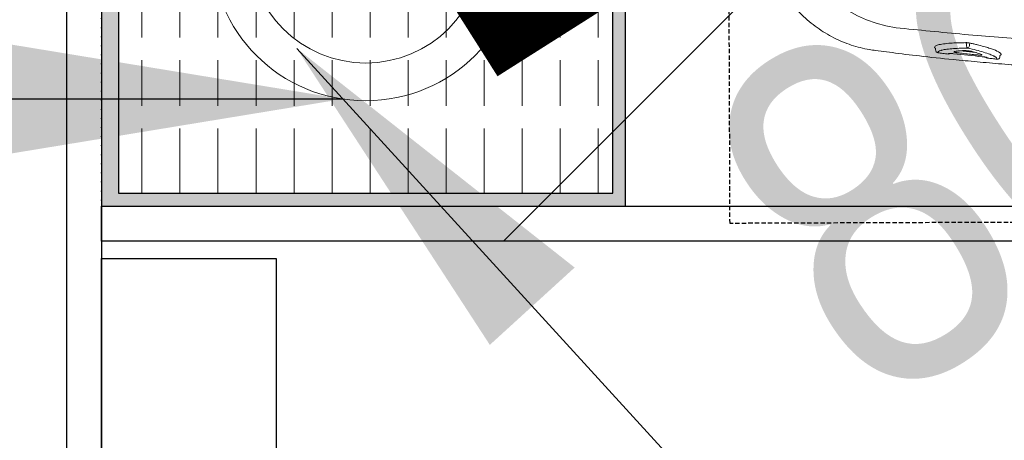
# Model space of a CAD drawing. Header units: millimetres. Extents: x 103872 to 294171, y 5570 to 32737.
# Tile 61 of 117: x 134535 to 134817, y 8443 to 8564. Entities that reach past the tile are written whole.
import ezdxf

# ---------------------------------------------------------------- set-up
doc = ezdxf.new("R2010")
doc.units = ezdxf.units.MM
doc.header["$LTSCALE"] = 2.5
doc.linetypes.add('11aa1PB-bd$0$11aa1PB-af$0$TRATTEGGIATA', pattern=[0.75, 0.5, -0.25])
doc.linetypes.add('DASHDOT2', pattern=[0.5, 0.25, -0.125, 0, -0.125])
for name, color, linetype, lineweight in [('00-ABM-PHE-DRAINAGE TEXT', 7, 'Continuous', 18), ('00-ABM-WASTE PIPE', 3, 'Continuous', 0), ('CKD Equipments', 252, 'Continuous', 0), ('Dimension', 40, 'Continuous', 0), ('K Equipment', 30, 'Continuous', 9), ('WALL', 132, 'Continuous', 25)]:
    doc.layers.add(name, color=color, linetype=linetype, lineweight=lineweight)
for name, color, linetype in [('Drain Grating', 4, 'Continuous'), ('FAINTEQUIP', 253, 'Continuous'), ('xKAM-B3-01-Kitchen$0$A-FURN', 8, 'Continuous')]:
    doc.layers.add(name, color=color, linetype=linetype)
doc.styles.add('arial 0.80', font='arial.ttf', dxfattribs={"width": 0.8})
doc.styles.get("Standard").update_dxf_attribs({"font": 'GOTHIC.TTF'})
doc.dimstyles.get("Standard").update_dxf_attribs({"dimtxt": 0.18, "dimasz": 0.18, "dimexe": 0.18, "dimexo": 0.0625, "dimgap": 0.09, "dimtad": 0, "dimtih": 1, "dimtoh": 1, "dimdec": 4, "dimzin": 0, "dimdsep": 46, "dimtxsty": 'Standard', "dimcen": 0.09, "dimadec": 0, "dimazin": 0, "dimtfac": 1, "dimtdec": 4, "dimtofl": 0, "dimtmove": 0, "dimatfit": 3, "dimfxl": 1, "dimtolj": 1, "dimtzin": 0, "dimarcsym": 0})

# ---------------------------------------------------------------- blocks, each defined once
blk = doc.blocks.new('*U43')
at = {"color": 8}
blk.add_lwpolyline([(0, -100), (6936.3, -100), (6936.3, -90), (0, -90)], close=True, dxfattribs=at)
blk = doc.blocks.new('*U42')
at = {"color": 8}
for points in [[(0, 0), (5962.2, 0), (5962.2, -10), (0, -10)], [(0, -15), (50, -15), (50, -85), (0, -85)]]:
    blk.add_lwpolyline(points, close=True, dxfattribs=at)
blk = doc.blocks.new('G$C62143A14')
at = {"color": 8, "linetype": 'Continuous', "lineweight": 0}
for p, q in [((49.55, 386.51), (49, 381.81)), ((49.57, 386.5), (49.57, 386.51)), ((49.39, 369.29), (49.5, 369.31)), ((50.37, 369.67), (50.78, 369.47)), ((48.88, 368.7), (48.87, 368.69)), ((49.44, 362.37), (48.95, 357.79)), ((50.85, 360.49), (51.48, 360.49)), ((51.33, 359.64), (50.86, 359.63)), ((47.71, 350.93), (47.62, 350.94)), ((47.68, 350.93), (48.05, 350.9))]:
    blk.add_line(p, q, dxfattribs=at)
for centre, radius, start, end in [((93.4, 375.11), 37.74, 101.688, 171.5562), ((49.57, 368.62), 0.7, 105.1816, 173.5015), ((49.57, 368.62), 0.695, 105.2693, 173.8356), ((49.23, 365.55), 0.7, 173.3804, 218.7703), ((50.81, 359.83), 0.662, 86.742, 152.268), ((50.9, 360.34), 0.71, 196.8739, 266.2326), ((51.31, 359.28), 0.355, 16.969, 86.1806), ((51.49, 360.82), 0.331, 266.795, 332.1856), ((48.04, 354.42), 0.696, 128.4109, 174.5774), ((47.76, 351.62), 0.697, 174.0499, 258.4519)]:
    blk.add_arc(centre, radius, start, end, dxfattribs=at)
for points, knots in [([(79.19, 418.13), (79.18, 418.13), (78.27, 417.99), (76.52, 417.53), (73.94, 416.74), (71.43, 415.74), (68.99, 414.57), (66.56, 413.17), (64.18, 411.55), (61.88, 409.7), (59.76, 407.69), (57.83, 405.55), (56.09, 403.3), (54.54, 400.95), (53.19, 398.52), (52.04, 396.03), (51.09, 393.49), (50.34, 390.91), (49.81, 388.58), (49.62, 387.11), (49.54, 386.51)], [0, 0, 0, 0, 0.001134, 0.05921, 0.117416, 0.175724, 0.234114, 0.292568, 0.357035, 0.420781, 0.483687, 0.545808, 0.607185, 0.667848, 0.727816, 0.787098, 0.845698, 0.903609, 0.960817, 1, 1, 1, 1]), ([(48.93, 381.81), (48.6, 379.21), (47.9, 373.59), (47.04, 365.37), (46.3, 357.46), (45.69, 350.42), (45.11, 343.22), (44.57, 335.88), (44.05, 328.44), (43.55, 320.81), (43.08, 313.03), (42.64, 305.12), (42.26, 298.03), (41.95, 291.8), (41.68, 286.4), (41.42, 281.01), (41.15, 275.42), (40.92, 270.71), (40.72, 266.92), (40.56, 263.77), (40.38, 260.45), (40.21, 257.38), (40.08, 254.83), (39.98, 252.7), (39.9, 250.79), (39.84, 248.9), (39.83, 247.83), (39.91, 243.32)], [0, 0, 0, 0, 0.063316, 0.137046, 0.187379, 0.237747, 0.288072, 0.337874, 0.387718, 0.437523, 0.488782, 0.540075, 0.591317, 0.625909, 0.660493, 0.695746, 0.730982, 0.771161, 0.791716, 0.812265, 0.841912, 0.872106, 0.896195, 0.920292, 0.944907, 0.969526, 1, 1, 1, 1]), ([(50.21, 302.26), (50.81, 315.39), (51.6, 328.49), (53.06, 348.08), (53.59, 354.61), (54.76, 367.64), (55.39, 374.15), (56.07, 380.65)], [0, 0, 0, 0, 0.5, 0.5, 0.75, 0.75, 1, 1, 1, 1]), ([(50.1, 369.38), (50.05, 369.37), (49.84, 369.35), (49.64, 369.33), (49.5, 369.31)], [0, 0, 0, 0, 0.205831, 1, 1, 1, 1]), ([(50.29, 369.5), (50.29, 369.5), (50.29, 369.5), (50.29, 369.49), (50.28, 369.48), (50.23, 369.43), (50.15, 369.38), (50.1, 369.38), (50.1, 369.38)], [0, 0, 0, 0, 0.014276, 0.209132, 0.380371, 0.579352, 0.841929, 1, 1, 1, 1]), ([(50.29, 369.5), (50.3, 369.54), (50.33, 369.64), (50.35, 369.66), (50.37, 369.67)], [0, 0, 0, 0, 0.370215, 1, 1, 1, 1]), ([(50.78, 369.47), (50.91, 369.23), (51.16, 368.75), (51.45, 367.18), (51.6, 365.66), (51.7, 364.15), (51.76, 362.77), (51.78, 361.37), (51.79, 360.67)], [0, 0, 0, 0, 0.21968, 0.439192, 0.658685, 0.696773, 0.849384, 1, 1, 1, 1]), ([(48.88, 368.7), (48.82, 368.23), (48.77, 367.77), (48.72, 367.3), (48.66, 366.75), (48.59, 366.19), (48.53, 365.63)], [0, 0, 0, 0, 0.002, 0.002, 0.002, 0.004411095, 0.004411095, 0.004411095, 0.004411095]), ([(49.6, 367.67), (49.59, 367.74), (49.53, 368), (49.39, 368.32), (49.17, 368.7), (48.97, 368.7), (48.88, 368.7)], [0, 0, 0, 0, 0.074197, 0.28708, 0.641001, 1, 1, 1, 1]), ([(50.22, 360.13), (50.21, 360.96), (50.19, 362.64), (50.06, 364.8), (49.87, 366.58), (49.69, 367.32), (49.6, 367.67)], [0, 0, 0, 0, 0.240852, 0.487107, 0.75984, 1, 1, 1, 1]), ([(48.64, 365.54), (48.66, 365.53), (48.67, 365.47), (48.69, 365.36), (48.69, 365.31), (48.69, 365.21), (48.69, 365.15), (48.69, 365.02), (48.69, 364.96), (48.68, 364.81), (48.68, 364.74), (48.66, 364.5), (48.65, 364.33), (48.63, 364.16)], [0, 0, 0, 0, 0.25, 0.25, 0.375, 0.375, 0.5, 0.5, 0.625, 0.625, 0.75, 0.75, 1, 1, 1, 1]), ([(48.84, 362.72), (48.86, 362.83), (48.87, 362.94), (48.9, 363.16), (48.92, 363.26), (48.95, 363.45), (48.97, 363.55), (49.01, 363.71), (49.02, 363.78), (49.08, 363.96), (49.11, 364.04), (49.16, 364.08), (49.17, 364.08), (49.2, 364.05), (49.21, 364.03), (49.21, 363.99)], [0, 0, 0, 0, 0.125, 0.125, 0.25, 0.25, 0.375, 0.375, 0.5, 0.5, 0.75, 0.75, 0.875, 0.875, 1, 1, 1, 1]), ([(49.21, 363.99), (49.25, 363.83), (49.29, 363.65), (49.35, 363.26), (49.38, 363.04), (49.45, 362.33), (49.49, 361.79), (49.52, 361.18)], [0, 0, 0, 0, 0.25, 0.25, 0.5, 0.5, 1, 1, 1, 1]), ([(48.27, 357.44), (48.32, 357.9), (48.37, 358.37), (48.42, 358.83), (48.56, 360.13), (48.7, 361.42), (48.84, 362.72)], [0, 0, 0, 0, 0.002, 0.002, 0.002, 0.00758254, 0.00758254, 0.00758254, 0.00758254]), ([(49.52, 361.18), (49.52, 361.11), (49.52, 361.04), (49.52, 360.88), (49.52, 360.79), (49.51, 360.61), (49.5, 360.52), (49.49, 360.32), (49.48, 360.23), (49.46, 360.03), (49.45, 359.93), (49.42, 359.74), (49.41, 359.64), (49.38, 359.46), (49.36, 359.38), (49.33, 359.22), (49.31, 359.14), (49.3, 359.08)], [0, 0, 0, 0, 0.125, 0.125, 0.25, 0.25, 0.375, 0.375, 0.5, 0.5, 0.625, 0.625, 0.75, 0.75, 0.875, 0.875, 1, 1, 1, 1]), ([(48.01, 352.76), (48.15, 353.07), (48.49, 353.78), (49.05, 355.5), (49.64, 357.64), (50.03, 359.3), (50.22, 360.13)], [0, 0, 0, 0, 0.220226, 0.504612, 0.749666, 1, 1, 1, 1]), ([(51.65, 359.39), (51.61, 359.21), (51.57, 359.04), (51.49, 358.69), (51.37, 358.18), (51.25, 357.69), (51.02, 356.75), (50.86, 356.15), (50.56, 355.04), (50.4, 354.53), (50.1, 353.57), (49.95, 353.14), (49.52, 351.99), (49.25, 351.42), (48.94, 350.94), (48.88, 350.86), (48.76, 350.72), (48.7, 350.66), (48.53, 350.54), (48.43, 350.5), (48.33, 350.52)], [0, 0, 0, 0, 0.03125, 0.03125, 0.0625, 0.125, 0.125, 0.25, 0.25, 0.375, 0.375, 0.5, 0.5, 0.75, 0.75, 0.8125, 0.8125, 0.875, 0.875, 1, 1, 1, 1]), ([(49.3, 359.08), (49.22, 358.75), (49.13, 358.45), (48.97, 357.88), (48.89, 357.61), (48.66, 356.87), (48.5, 356.46), (48.36, 356.13)], [0, 0, 0, 0, 0.25, 0.25, 0.5, 0.5, 1, 1, 1, 1]), ([(51.79, 360.67), (51.79, 360.58), (51.79, 360.47), (51.77, 360.25), (51.76, 360.14), (51.74, 359.91), (51.72, 359.79), (51.69, 359.58), (51.67, 359.48), (51.65, 359.39)], [0, 0, 0, 0, 0.25, 0.25, 0.5, 0.5, 0.75, 0.75, 1, 1, 1, 1]), ([(47.76, 355.99), (47.74, 355.82), (47.72, 355.65), (47.69, 355.41), (47.68, 355.33), (47.65, 355.19), (47.64, 355.12), (47.61, 354.99), (47.6, 354.93), (47.57, 354.82), (47.56, 354.77), (47.52, 354.65), (47.5, 354.6), (47.48, 354.58)], [0, 0, 0, 0, 0.25, 0.25, 0.375, 0.375, 0.5, 0.5, 0.625, 0.625, 0.75, 0.75, 1, 1, 1, 1]), ([(48.36, 356.13), (48.33, 356.05), (48.29, 356.03), (48.26, 356.07), (48.25, 356.1), (48.23, 356.17), (48.22, 356.23), (48.22, 356.36), (48.21, 356.43), (48.21, 356.6), (48.22, 356.69), (48.22, 356.89), (48.23, 357), (48.25, 357.22), (48.26, 357.33), (48.27, 357.44)], [0, 0, 0, 0, 0.25, 0.25, 0.375, 0.375, 0.5, 0.5, 0.625, 0.625, 0.75, 0.75, 0.875, 0.875, 1, 1, 1, 1]), ([(47.35, 354.48), (47.3, 354.02), (47.25, 353.55), (47.21, 353.09), (47.16, 352.63), (47.11, 352.16), (47.07, 351.7)], [0, 0, 0, 0, 0.002, 0.002, 0.002, 0.003999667, 0.003999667, 0.003999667, 0.003999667]), ([(47.07, 351.7), (47.19, 351.73), (47.44, 351.79), (47.76, 352.19), (47.97, 352.67), (48.01, 352.76)], [0, 0, 0, 0, 0.4433, 0.896253, 1, 1, 1, 1]), ([(48.05, 350.9), (48.08, 350.89), (48.15, 350.88), (48.22, 350.82), (48.27, 350.76), (48.29, 350.71), (48.29, 350.69), (48.29, 350.69), (48.29, 350.69)], [0, 0, 0, 0, 0.175463, 0.400939, 0.589495, 0.747071, 0.890518, 1, 1, 1, 1]), ([(48.33, 350.52), (48.33, 350.53), (48.31, 350.55), (48.29, 350.61), (48.29, 350.69), (48.29, 350.69)], [0, 0, 0, 0, 0.3650586, 0.9797373, 1, 1, 1, 1])]:
    blk.add_open_spline(points, degree=3, knots=knots, dxfattribs=at)
for points in [[(48.63, 364.16), (48.33, 361.44), (48.04, 358.72), (47.76, 355.99)], [(48.53, 365.63), (48.57, 365.61), (48.61, 365.59), (48.64, 365.54)], [(47.48, 354.58), (47.43, 354.53), (47.39, 354.5), (47.35, 354.48)]]:
    blk.add_open_spline(points, degree=3, dxfattribs=at)
at = {"layer": 'FAINTEQUIP', "color": 8, "linetype": '11aa1PB-bd$0$11aa1PB-af$0$TRATTEGGIATA'}
blk.add_lwpolyline([(337, 429.45), (338.5, 25.45), (1.5, 24.2), (0, 428.19), (337, 429.45)], dxfattribs=at)
blk = doc.blocks.new('ARCH')
at = {"layer": 'K Equipment', "color": 8, "linetype": 'DASHDOT2', "lineweight": 5, "ltscale": 2}
blk.add_lwpolyline([(117070.83, 8810.58), (115720.83, 8810.58), (115720.83, 8510.58), (117070.83, 8510.58)], close=True, dxfattribs=at)
at = {"layer": 'CKD Equipments', "color": 8, "ltscale": 0.25, "rotation": 90}
blk.add_blockref('G$C62143A14', (116328.92, 8505.63), dxfattribs=at)
at = {"layer": 'WALL', "color": 8, "xscale": -1, "rotation": 89.99999999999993}
blk.add_blockref('*U43', (115620.83, 13310.58), dxfattribs=at)
at = {"layer": 'WALL', "color": 8}
blk.add_blockref('*U42', (115720.83, 8510.58), dxfattribs=at)

msp = doc.modelspace()

# ---------------------------------------------------------------- block references
at = {"layer": 'Dimension'}
msp.add_blockref('ARCH', (18837.33, 0), dxfattribs=at)

# ---------------------------------------------------------------- next in the draw order: hatches: boundary and pattern name
at = {"layer": 'CKD Equipments'}
h = msp.add_hatch(color=2, dxfattribs=at)
h.dxf.hatch_style = 1
h.paths.add_polyline_path([(134558.16, 8660.58), (134558.16, 8510.58), (134708.16, 8510.58), (134708.16, 8660.58)])
h.paths.add_polyline_path([(134704.54, 8655.81), (134563.03, 8655.81), (134563.03, 8514.3), (134704.54, 8514.3)], flags=16)
at = {"layer": 'Dimension'}
h = msp.add_hatch(dxfattribs=at)
h.set_pattern_fill('ANSI31', color=5, scale=50)
h.paths.add_polyline_path([(137058.16, 13210.58), (134558.16, 13210.58), (134558.16, 8500.58), (137058.16, 8500.58)])
at = {"layer": 'Drain Grating', "linetype": 'Continuous', "lineweight": 5}
h = msp.add_hatch(dxfattribs=at)
h.set_pattern_fill('ACAD_ISO08W100', color=256, scale=2.177143, angle=90, style=0)
h.set_pattern_definition([(90, (100083.749, -367494.597), (-10.8857143, 4e-15), [52.2514286, -6.5314286, 13.0628571, -6.5314286])])
h.paths.add_polyline_path([(134704.54, 8655.81), (134704.54, 8514.3), (134563.03, 8514.3), (134563.03, 8655.81)])

# ---------------------------------------------------------------- next in the draw order: linework, layer by layer
at = {"layer": '00-ABM-WASTE PIPE', "const_width": 75}
msp.add_lwpolyline([(134651.42, 8579.46), (135413.27, 9062.49)], dxfattribs=at)
at = {"layer": '00-ABM-WASTE PIPE'}
for radius in [44.27, 33.46]:
    msp.add_circle((134633.78, 8585.05, 3818.62), radius, dxfattribs=at)
at = {"layer": 'Dimension', "color": 5}
msp.add_lwpolyline([(137058.16, 13210.58), (134558.16, 13210.58), (134558.16, 8500.58), (137058.16, 8500.58)], close=True, dxfattribs=at)
at = {"layer": 'xKAM-B3-01-Kitchen$0$A-FURN'}
msp.add_lwpolyline([(134558.16, 8660.58), (134558.16, 8510.58), (134708.16, 8510.58), (134708.16, 8660.58), (134558.16, 8660.58)], dxfattribs=at)
at = {"layer": 'xKAM-B3-01-Kitchen$0$A-FURN', "elevation": 3818.62}
msp.add_lwpolyline([(134704.54, 8655.81), (134563.03, 8655.81), (134563.03, 8514.3), (134704.54, 8514.3)], close=True, dxfattribs=at)

# ---------------------------------------------------------------- next in the draw order: texts
at = {"layer": '00-ABM-PHE-DRAINAGE TEXT', "style": 'arial 0.80', "width": 0.8}
msp.add_text('80 MM WP', height=100, rotation=32.8683, dxfattribs=at).set_placement((134778.25, 8450.24))

# ---------------------------------------------------------------- next in the draw order: leaders
at = {"layer": '00-ABM-PHE-DRAINAGE TEXT'}
for points in [[(134627.25, 8541.27), (131286.32, 8541.27)], [(134614.03, 8555.76), (134890.25, 8253.13), (135502.93, 8253.13)]]:
    msp.add_leader(points, dimstyle='Standard', override={"dimasz": 100}, dxfattribs=at)

doc.saveas('drawing.dxf')
